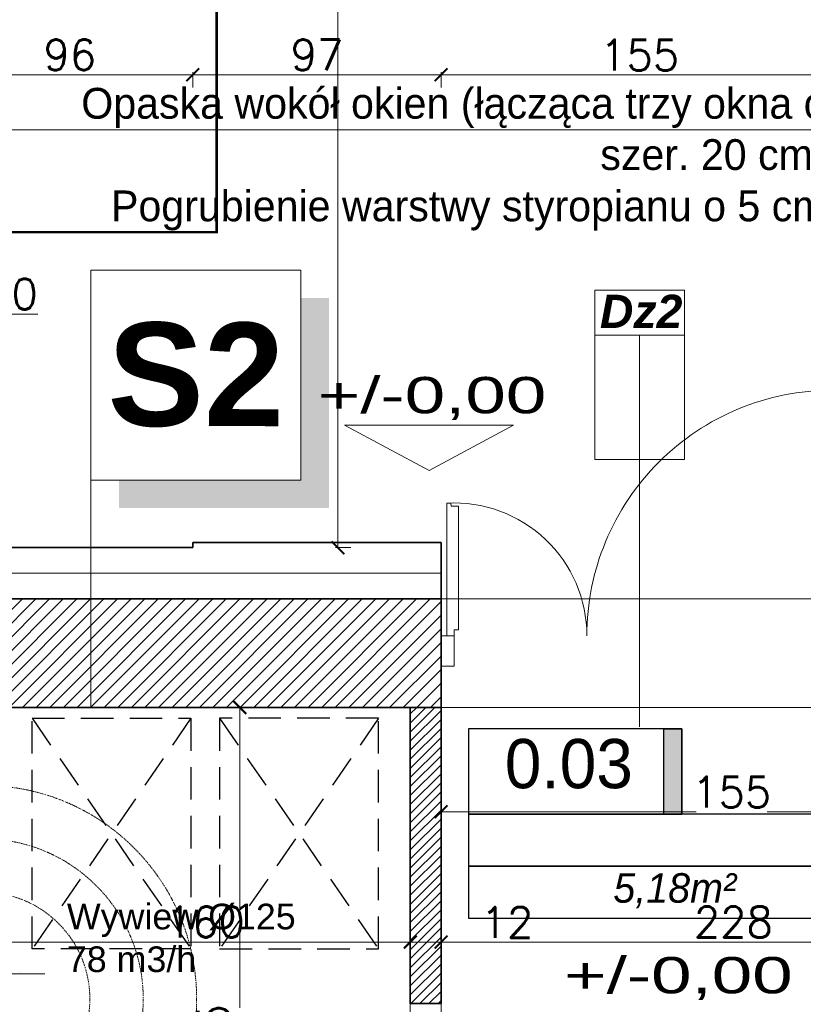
# Model space of a CAD drawing. Header units: millimetres. Extents: x -740 to 33545, y -26688 to 22494.
# Tile 154 of 256: x 10690 to 10996, y 10676 to 11060. Entities that reach past the tile are written whole.
import ezdxf
from ezdxf.lldxf.tags import DXFTag

# ---------------------------------------------------------------- set-up
doc = ezdxf.new("R2010")
doc.units = ezdxf.units.MM
doc.header["$MEASUREMENT"] = 0
for name, pattern in [('CENTERX2', [101.6, 63.5, -12.7, 12.7, -12.7]), ('DASHDOT', [1, 0.5, -0.25, 0, -0.25]), ('DASHED2', [9.525, 6.35, -3.175]), ('DIVIDE2', [0.625, 0.25, -0.125, 0, -0.125, 0, -0.125])]:
    doc.linetypes.add(name, pattern=pattern)
doc.layers.get('Defpoints').update_dxf_attribs({"color": 252})
for name, color, linetype, lineweight in [('## went', 20, 'DIVIDE2', 15), ('_IS_Wywiew', 1, 'Continuous', 20), ('A_istniejące ściany', 252, 'Continuous', 35), ('A_izolacja', 252, 'Continuous', 9), ('A_l.przerywana', 252, 'ICAD_ISO03W100', 9), ('A_okna wymieniane', 252, 'Continuous', 15), ('A_opisy', 252, 'Continuous', 15), ('A_projektowane sciany', 252, 'Continuous', 35), ('A_ściany projektowane', 252, 'Continuous', 35), ('l.przerywana', 252, 'ICAD_ISO03W100', 5), ('l.wypełnien', 252, 'Continuous', 5), ('linia opisowa', 252, 'Continuous', 9), ('Nowe_820-G Rysunki Obrazki_Nr_pióra__1', 252, 'Continuous', 13), ('Nowe_820-G Rysunki Obrazki_Nr_pióra__23', 252, 'Continuous', 15), ('wymiarowanie', 252, 'Continuous', 9)]:
    doc.layers.add(name, color=color, linetype=linetype, lineweight=lineweight)
doc.layers.add('## went NIEWID', color=51, linetype='DASHDOT', lineweight=15, plot=False)
for name, color, linetype in [('_I_EKO_PODKLAD 3', 252, 'Continuous'), ('_IS_EKO_Opis_Wentylacja', 7, 'CENTERX2'), ('D-opis', 252, 'Continuous'), ('NAWIEW', 5, 'Continuous'), ('tabelki opis', 252, 'Continuous'), ('WYWIEW', 252, 'Continuous')]:
    doc.layers.add(name, color=color, linetype=linetype)
doc.styles.add('Arial', font='arial.ttf')
doc.styles.add('ARIALL', font='GOTHIC.TTF', dxfattribs={"height": 40})
doc.styles.add('PROFILE', font='GOTHIC.TTF', dxfattribs={"width": 0.8})
doc.styles.add('ROMANS', font='romans')
doc.styles.add('styl2', font='simplex.shx')
doc.linetypes.add('BATTING', pattern='A,0.00254,-2.54,[134,ltypeshp.shx,S=2.54,R=0,X=-2.54,Y=0],-5.08,[134,ltypeshp.shx,S=2.54,R=180,X=2.54,Y=0],-2.54', length=10.16254)
tags = doc.linetypes.add('DASH', pattern=[15, 10, -5]).pattern_tags.tags
tags[6:7] = [DXFTag(74, 4), DXFTag(75, 0), DXFTag(340, '0'), DXFTag(46, 0.0), DXFTag(50, 0.0), DXFTag(44, 0.0), DXFTag(45, 0.0)]
tags[4:5] = [DXFTag(74, 4), DXFTag(75, 0), DXFTag(340, '0'), DXFTag(46, 0.0), DXFTag(50, 0.0), DXFTag(44, 0.0), DXFTag(45, 0.0)]
tags = doc.linetypes.add('ICAD_ISO03W100', pattern=[30, 12, -18]).pattern_tags.tags
tags[6:7] = [DXFTag(74, 4), DXFTag(75, 0), DXFTag(340, '0'), DXFTag(46, 1.0), DXFTag(50, 0.0), DXFTag(44, 0.0), DXFTag(45, 0.0)]
tags[4:5] = [DXFTag(74, 4), DXFTag(75, 0), DXFTag(340, '0'), DXFTag(46, 1.0), DXFTag(50, 0.0), DXFTag(44, 0.0), DXFTag(45, 0.0)]
doc.dimstyles.new('Skala 1-50', dxfattribs={"dimtxt": 12, "dimasz": 5, "dimexe": 1, "dimexo": 1, "dimgap": 1.5, "dimtad": 1, "dimdec": 1, "dimrnd": 0.5, "dimtxsty": 'styl2', "dimblk": 'ARCHTICK', "dimcen": 5, "dimadec": 0, "dimazin": 0, "dimtfac": 1, "dimtdec": 1, "dimtmove": 1, "dimatfit": 3, "dimldrblk": 'ARCHTICK', "dimfxl": 0, "dimlwd": -1, "dimlwe": -1, "dimarcsym": 0})

# ---------------------------------------------------------------- blocks, each defined once
blk = doc.blocks.new('_ArchTick')
at = {"color": 0, "linetype": 'ByBlock', "const_width": 0.15}
blk.add_lwpolyline([(-0.5, -0.5), (0.5, 0.5)], dxfattribs=at)
blk = doc.blocks.new('*D1534')
at = {"layer": 'Defpoints', "color": 0}
for p in [(10775.93, 10791.99), (10785.47, 10791.99), (10785.47, 10564.52)]:
    blk.add_point(p, dxfattribs=at)
at = {"layer": 'wymiarowanie', "color": 0}
for p, q in [((10780.93, 10791.99), (10774.93, 10791.99)), ((10775.93, 10791.99), (10775.93, 10674.84)), ((10775.93, 10564.52), (10775.93, 10631.45)), ((10780.93, 10564.52), (10774.93, 10564.52))]:
    blk.add_line(p, q, dxfattribs=at)
at = {"layer": 'wymiarowanie', "color": 0, "xscale": 5, "yscale": 5, "zscale": 5}
for p, rotation in [((10775.93, 10791.99), 90), ((10775.93, 10564.52), 270)]:
    blk.add_blockref('_ArchTick', p, dxfattribs=dict(at, rotation=rotation))
at = {"layer": 'wymiarowanie', "color": 0, "insert": (10767.59, 10653.15), "char_height": 12, "attachment_point": 5, "rotation": 90, "style": 'styl2'}
blk.add_mtext('227,5', dxfattribs=at)
blk = doc.blocks.new('*D1757')
at = {"layer": 'Defpoints', "color": 0}
for p in [(10835.85, 11289.5), (10814.23, 10854.32), (10836.42, 10854.32)]:
    blk.add_point(p, dxfattribs=at)
at = {"layer": 'wymiarowanie', "color": 0}
for p, q in [((10819.23, 11289.5), (10813.23, 11289.5)), ((10814.23, 11289.5), (10814.23, 11109.06)), ((10814.23, 10854.32), (10814.23, 11079.47)), ((10819.23, 10854.32), (10813.23, 10854.32))]:
    blk.add_line(p, q, dxfattribs=at)
at = {"layer": 'wymiarowanie', "color": 0, "xscale": 5, "yscale": 5, "zscale": 5}
for p, rotation in [((10814.23, 11289.5), 90), ((10814.23, 10854.32), 270)]:
    blk.add_blockref('_ArchTick', p, dxfattribs=dict(at, rotation=rotation))
at = {"layer": 'wymiarowanie', "color": 0, "insert": (10806.43, 11094.27), "char_height": 12, "attachment_point": 5, "rotation": 90, "style": 'styl2'}
blk.add_mtext('435', dxfattribs=at)
blk = doc.blocks.new('*D1894')
at = {"layer": 'Defpoints', "color": 0}
for p in [(10661.65, 10945.42), (10641.65, 10859.32), (10661.65, 10859.32)]:
    blk.add_point(p, dxfattribs=at)
at = {"layer": 'wymiarowanie', "color": 0}
for p, q in [((10641.65, 10940.42), (10641.65, 10946.42)), ((10641.65, 10945.42), (10661.65, 10945.42)), ((10661.65, 10940.42), (10661.65, 10946.42)), ((10661.65, 10945.42), (10697.12, 10945.42))]:
    blk.add_line(p, q, dxfattribs=at)
at = {"layer": 'wymiarowanie', "color": 0, "xscale": 5, "yscale": 5, "zscale": 5, "rotation": 180}
blk.add_blockref('_ArchTick', (10641.65, 10945.42), dxfattribs=at)
at = {"layer": 'wymiarowanie', "color": 0, "xscale": 5, "yscale": 5, "zscale": 5}
blk.add_blockref('_ArchTick', (10661.65, 10945.42), dxfattribs=at)
at = {"layer": 'wymiarowanie', "color": 0, "insert": (10686.88, 10953.22), "char_height": 12, "attachment_point": 5, "style": 'styl2'}
blk.add_mtext('20', dxfattribs=at)
blk = doc.blocks.new('*D2119')
at = {"layer": 'Defpoints', "color": 0}
for p in [(10757.63, 11038.75), (10661.65, 10859.32), (10757.63, 10856.32)]:
    blk.add_point(p, dxfattribs=at)
at = {"layer": 'wymiarowanie', "color": 0}
for p, q in [((10661.65, 11033.75), (10661.65, 11039.75)), ((10661.65, 11038.75), (10757.63, 11038.75)), ((10757.63, 11033.75), (10757.63, 11039.75))]:
    blk.add_line(p, q, dxfattribs=at)
at = {"layer": 'wymiarowanie', "color": 0, "xscale": 5, "yscale": 5, "zscale": 5, "rotation": 180}
blk.add_blockref('_ArchTick', (10661.65, 11038.75), dxfattribs=at)
at = {"layer": 'wymiarowanie', "color": 0, "xscale": 5, "yscale": 5, "zscale": 5}
blk.add_blockref('_ArchTick', (10757.63, 11038.75), dxfattribs=at)
at = {"layer": 'wymiarowanie', "color": 0, "insert": (10709.64, 11046.55), "char_height": 12, "attachment_point": 5, "style": 'styl2'}
blk.add_mtext('96', dxfattribs=at)
blk = doc.blocks.new('*D2120')
at = {"layer": 'Defpoints', "color": 0}
for p in [(10854.47, 11038.75), (10757.63, 10856.32), (10854.47, 10856.32)]:
    blk.add_point(p, dxfattribs=at)
at = {"layer": 'wymiarowanie', "color": 0}
for p, q in [((10757.63, 11033.75), (10757.63, 11039.75)), ((10757.63, 11038.75), (10854.47, 11038.75)), ((10854.47, 11033.75), (10854.47, 11039.75))]:
    blk.add_line(p, q, dxfattribs=at)
at = {"layer": 'wymiarowanie', "color": 0, "xscale": 5, "yscale": 5, "zscale": 5, "rotation": 180}
blk.add_blockref('_ArchTick', (10757.63, 11038.75), dxfattribs=at)
at = {"layer": 'wymiarowanie', "color": 0, "xscale": 5, "yscale": 5, "zscale": 5}
blk.add_blockref('_ArchTick', (10854.47, 11038.75), dxfattribs=at)
at = {"layer": 'wymiarowanie', "color": 0, "insert": (10806.05, 11046.55), "char_height": 12, "attachment_point": 5, "style": 'styl2'}
blk.add_mtext('97', dxfattribs=at)
blk = doc.blocks.new('*D2121')
at = {"layer": 'Defpoints', "color": 0}
for p in [(11009.41, 11038.75), (10854.47, 10856.32), (11009.41, 10856.32)]:
    blk.add_point(p, dxfattribs=at)
at = {"layer": 'wymiarowanie', "color": 0}
for p, q in [((10854.47, 11033.75), (10854.47, 11039.75)), ((10854.47, 11038.75), (11009.41, 11038.75)), ((11009.41, 11033.75), (11009.41, 11039.75))]:
    blk.add_line(p, q, dxfattribs=at)
at = {"layer": 'wymiarowanie', "color": 0, "xscale": 5, "yscale": 5, "zscale": 5, "rotation": 180}
blk.add_blockref('_ArchTick', (10854.47, 11038.75), dxfattribs=at)
at = {"layer": 'wymiarowanie', "color": 0, "xscale": 5, "yscale": 5, "zscale": 5}
blk.add_blockref('_ArchTick', (11009.41, 11038.75), dxfattribs=at)
at = {"layer": 'wymiarowanie', "color": 0, "insert": (10931.94, 11046.4), "char_height": 12, "attachment_point": 5, "style": 'styl2'}
blk.add_mtext('155', dxfattribs=at)
blk = doc.blocks.new('*D2238')
at = {"layer": 'Defpoints', "color": 0}
for p in [(10682.47, 10728.04), (10842.47, 10722.7), (10842.47, 10700.5)]:
    blk.add_point(p, dxfattribs=at)
at = {"layer": 'wymiarowanie', "color": 0}
for p, q in [((10682.47, 10705.5), (10682.47, 10699.5)), ((10842.47, 10705.5), (10842.47, 10699.5)), ((10682.47, 10700.5), (10842.47, 10700.5))]:
    blk.add_line(p, q, dxfattribs=at)
at = {"layer": 'wymiarowanie', "color": 0, "xscale": 5, "yscale": 5, "zscale": 5, "rotation": 180}
blk.add_blockref('_ArchTick', (10682.47, 10700.5), dxfattribs=at)
at = {"layer": 'wymiarowanie', "color": 0, "xscale": 5, "yscale": 5, "zscale": 5}
blk.add_blockref('_ArchTick', (10842.47, 10700.5), dxfattribs=at)
at = {"layer": 'wymiarowanie', "color": 0, "insert": (10762.47, 10708.3), "char_height": 12, "attachment_point": 5, "style": 'styl2'}
blk.add_mtext('160', dxfattribs=at)
blk = doc.blocks.new('*D2239')
at = {"layer": 'Defpoints', "color": 0}
for p in [(10842.47, 10722.7), (10854.47, 10724.01), (10854.47, 10700.5)]:
    blk.add_point(p, dxfattribs=at)
at = {"layer": 'wymiarowanie', "color": 0}
for p, q in [((10842.47, 10705.5), (10842.47, 10699.5)), ((10854.47, 10705.5), (10854.47, 10699.5)), ((10842.47, 10700.5), (10854.47, 10700.5)), ((10854.47, 10700.5), (10889.45, 10700.5))]:
    blk.add_line(p, q, dxfattribs=at)
at = {"layer": 'wymiarowanie', "color": 0, "xscale": 5, "yscale": 5, "zscale": 5, "rotation": 180}
blk.add_blockref('_ArchTick', (10842.47, 10700.5), dxfattribs=at)
at = {"layer": 'wymiarowanie', "color": 0, "xscale": 5, "yscale": 5, "zscale": 5}
blk.add_blockref('_ArchTick', (10854.47, 10700.5), dxfattribs=at)
at = {"layer": 'wymiarowanie', "color": 0, "insert": (10880.19, 10708.15), "char_height": 12, "attachment_point": 5, "style": 'styl2'}
blk.add_mtext('12', dxfattribs=at)
blk = doc.blocks.new('*D2240')
at = {"layer": 'Defpoints', "color": 0}
for p in [(10854.47, 10724.01), (11082.53, 10714.16), (11082.53, 10700.5)]:
    blk.add_point(p, dxfattribs=at)
at = {"layer": 'wymiarowanie', "color": 0}
for p, q in [((10854.47, 10705.5), (10854.47, 10699.5)), ((11082.53, 10705.5), (11082.53, 10699.5)), ((10854.47, 10700.5), (11082.53, 10700.5))]:
    blk.add_line(p, q, dxfattribs=at)
at = {"layer": 'wymiarowanie', "color": 0, "xscale": 5, "yscale": 5, "zscale": 5, "rotation": 180}
blk.add_blockref('_ArchTick', (10854.47, 10700.5), dxfattribs=at)
at = {"layer": 'wymiarowanie', "color": 0, "xscale": 5, "yscale": 5, "zscale": 5}
blk.add_blockref('_ArchTick', (11082.53, 10700.5), dxfattribs=at)
at = {"layer": 'wymiarowanie', "color": 0, "insert": (10968.5, 10708.3), "char_height": 12, "attachment_point": 5, "style": 'styl2'}
blk.add_mtext('228', dxfattribs=at)
blk = doc.blocks.new('*D2601')
at = {"layer": 'Defpoints', "color": 0}
for p in [(10854.47, 10791.99), (11009.41, 10791.99), (11009.41, 10751.3)]:
    blk.add_point(p, dxfattribs=at)
at = {"layer": 'wymiarowanie', "color": 0}
for p, q in [((10854.47, 10756.3), (10854.47, 10750.3)), ((11009.41, 10756.3), (11009.41, 10750.3)), ((10854.47, 10751.3), (10954.01, 10751.3)), ((11009.41, 10751.3), (10981.65, 10751.3))]:
    blk.add_line(p, q, dxfattribs=at)
at = {"layer": 'wymiarowanie', "color": 0, "xscale": 5, "yscale": 5, "zscale": 5, "rotation": 180}
blk.add_blockref('_ArchTick', (10854.47, 10751.3), dxfattribs=at)
at = {"layer": 'wymiarowanie', "color": 0, "xscale": 5, "yscale": 5, "zscale": 5}
blk.add_blockref('_ArchTick', (11009.41, 10751.3), dxfattribs=at)
at = {"layer": 'wymiarowanie', "color": 0, "insert": (10967.83, 10758.95), "char_height": 12, "attachment_point": 5, "style": 'styl2'}
blk.add_mtext('155', dxfattribs=at)
blk = doc.blocks.new('FILL_245')
at = {"color": 1, "linetype": 'Continuous', "const_width": 0.018}
blk.add_lwpolyline([(-42321.15, 289.36), (-42313.9, 301.91), (-42308.6, 296.6)], close=True, dxfattribs=at)
blk = doc.blocks.new('FILL_244')
at = {"color": 1, "linetype": 'Continuous', "const_width": 0.018}
blk.add_lwpolyline([(-42321.15, 274.23), (-42308.6, 266.98), (-42313.9, 261.68)], close=True, dxfattribs=at)
blk = doc.blocks.new('FILL_246')
at = {"color": 1, "linetype": 'Continuous', "const_width": 0.018}
blk.add_lwpolyline([(-42336.28, 274.23), (-42348.83, 266.98), (-42343.52, 261.68)], close=True, dxfattribs=at)
blk = doc.blocks.new('FILL_243')
at = {"color": 1, "linetype": 'Continuous', "const_width": 0.018}
blk.add_lwpolyline([(-42336.28, 289.36), (-42343.52, 301.91), (-42348.83, 296.6)], close=True, dxfattribs=at)
blk = doc.blocks.new('A$C06D629D9')
blk.add_point((0, 0))
at = {"color": 3}
blk.add_point((0, 0), dxfattribs=at)
at = {"layer": 'NAWIEW', "color": 1, "linetype": 'Continuous', "const_width": 0.018}
for points in [[(-23.94, 23.94), (-17.46, 17.46)], [(23.94, 23.94), (17.46, 17.46)], [(-14.81, 20.11), (-20.11, 14.81)], [(-14.81, 20.11), (-20.11, 14.81)], [(-7.57, 7.57), (-14.81, 20.11)], [(-7.57, 7.57), (-14.81, 20.11)], [(7.57, 7.57), (14.81, 20.11)], [(7.57, 7.57), (14.81, 20.11)], [(14.81, 20.11), (20.11, 14.81)], [(14.81, 20.11), (20.11, 14.81)], [(-20.11, 14.81), (-7.57, 7.57)], [(20.11, 14.81), (7.57, 7.57)], [(-7.57, -7.57), (-20.11, -14.81)], [(-7.57, -7.57), (-20.11, -14.81)], [(-14.81, -20.11), (-7.57, -7.57)], [(7.57, -7.57), (20.11, -14.81)], [(7.57, -7.57), (20.11, -14.81)], [(14.81, -20.11), (7.57, -7.57)], [(-20.11, -14.81), (-14.81, -20.11)], [(-20.11, -14.81), (-14.81, -20.11)], [(20.11, -14.81), (14.81, -20.11)], [(20.11, -14.81), (14.81, -20.11)], [(-23.94, -23.94), (-17.46, -17.46)], [(23.94, -23.94), (17.46, -17.46)]]:
    blk.add_lwpolyline(points, dxfattribs=at)
at = {"layer": 'WYWIEW', "color": 10, "linetype": 'Continuous', "const_width": 0.018}
for points in [[(-7.57, 7.57), (-7.57, 7.57)], [(7.57, 7.57), (7.57, 7.57)], [(-7.57, -7.57), (-7.57, -7.57)], [(7.57, -7.57), (7.57, -7.57)]]:
    blk.add_lwpolyline(points, dxfattribs=at)
at = {"layer": 'NAWIEW', "extrusion": (0, 0, -1), "zscale": -1}
for name in ['FILL_245', 'FILL_243', 'FILL_244', 'FILL_246']:
    blk.add_blockref(name, (42328.71, -281.79), dxfattribs=at)
blk = doc.blocks.new('heether5')
at = {"layer": '## went', "color": 1}
for radius in [7.45, 5.44]:
    blk.add_circle((341463.05, 163171.59), radius, dxfattribs=at)
at = {"layer": '## went NIEWID'}
for radius in [100, 75, 50]:
    blk.add_circle((341463.05, 163171.59), radius, dxfattribs=at)
at = {"layer": '## went', "xscale": 0.9144000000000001, "yscale": 0.9144000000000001, "zscale": 0.9144000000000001}
blk.add_blockref('A$C06D629D9', (341463.05, 163171.59), dxfattribs=at)

msp = doc.modelspace()

# ---------------------------------------------------------------- hatches: boundary and pattern name
at = {"layer": 'l.wypełnien'}
h = msp.add_hatch(dxfattribs=at)
h.set_pattern_fill('ANSI31', color=256, scale=30, style=0)
h.paths.add_polyline_path([(11009.41, 10808.08), (11009.41, 10791.99), (11103.57, 10791.99), (11103.57, 10816.54), (11178.57, 10816.54), (11178.57, 10791.99), (11191.45, 10791.99), (11191.45, 10834.32), (11169.43, 10834.32), (11169.43, 11134.32), (11169.43, 11331.32), (11249.87, 11331.32), (11249.87, 11346.56), (11249.87, 11358.41), (11249.87, 11374.5), (11169.43, 11374.5), (11126.25, 11374.5), (11126.25, 11134.32), (11126.25, 10834.32), (11009.41, 10834.32), (11009.41, 10819.93)])
h.paths.add_polyline_path([(11404.81, 11374.5), (11404.81, 11331.32), (11602.93, 11331.32), (11602.93, 11374.5)])
h.paths.add_polyline_path([(10316.23, 10791.99), (10406.43, 10791.99), (10425.43, 10791.99), (10444.43, 10791.99), (10463.43, 10791.99), (10488.71, 10791.99), (10488.71, 10808.08), (10488.71, 10819.93), (10488.71, 10834.32), (10316.23, 10834.32)])
h.paths.add_polyline_path([(10717.86, 10791.99), (10854.47, 10791.99), (10854.47, 10834.32), (10717.86, 10834.32)])
h.paths.add_polyline_path([(10643.65, 10834.32), (10643.65, 10819.93), (10643.65, 10808.08), (10643.65, 10791.99), (10717.86, 10791.99), (10717.86, 10834.32)])
h.paths.add_polyline_path([(11757.87, 11374.5), (11757.87, 11331.32), (11799.42, 11331.32), (11799.42, 11374.5)])
h.paths.add_polyline_path([(10280.43, 10834.32), (10280.43, 10791.99), (10316.23, 10791.99), (10316.23, 10834.32)])
h = msp.add_hatch(dxfattribs=at)
h.set_pattern_fill('ANSI31', color=256, scale=20, style=0)
h.paths.add_polyline_path([(10646.19, 10552.52), (10646.19, 10564.52), (10842.47, 10564.52), (10842.47, 10574.52), (10854.47, 10574.52), (10854.47, 10564.52), (11082.39, 10564.52), (11082.53, 10574.58), (11094.39, 10574.58), (11094.39, 10552.52), (10854.92, 10552.52)])
h.paths.add_polyline_path([(10842.47, 10676.52), (10854.47, 10676.52), (10854.47, 10791.99), (10842.47, 10791.99)])
h.paths.add_polyline_path([(10670.47, 10696.99), (10682.47, 10696.99), (10682.47, 10791.99), (10670.47, 10791.99)])
h.paths.add_polyline_path([(11082.39, 10729.46), (11094.39, 10729.46), (11094.39, 10791.99), (11082.39, 10791.99)])
at = {"layer": 'linia opisowa'}
msp.add_hatch(color=256, dxfattribs=at).paths.add_polyline_path([(10810.72, 10951.66), (10799.8, 10951.66), (10799.8, 10880.65), (10728.79, 10880.65), (10728.79, 10869.73), (10810.72, 10869.73)])
at = {"layer": 'tabelki opis'}
msp.add_hatch(color=256, dxfattribs=at).paths.add_polyline_path([(10948.35, 10750.38), (10948.35, 10783.65), (10941.39, 10783.65), (10941.39, 10750.38)])

# ---------------------------------------------------------------- linework, layer by layer
at = {"layer": '_I_EKO_PODKLAD 3', "linetype": 'DASHED2', "ltscale": 2}
for p, q in [((10756.91, 10787.78), (10694.91, 10697.78)), ((10694.91, 10787.78), (10756.91, 10697.78)), ((10756.91, 10787.78), (10694.91, 10697.78)), ((10768.08, 10787.78), (10830.08, 10697.78)), ((10830.08, 10787.78), (10768.08, 10697.78)), ((10768.08, 10787.78), (10830.08, 10697.78))]:
    msp.add_line(p, q, dxfattribs=at)
for points in [[(10756.91, 10787.78), (10756.91, 10697.78), (10694.91, 10697.78), (10694.91, 10787.78)], [(10756.91, 10787.78), (10756.91, 10697.78), (10694.91, 10697.78), (10694.91, 10787.78)], [(10768.08, 10787.78), (10768.08, 10697.78), (10830.08, 10697.78), (10830.08, 10787.78)], [(10768.08, 10787.78), (10768.08, 10697.78), (10830.08, 10697.78), (10830.08, 10787.78)]]:
    msp.add_lwpolyline(points, close=True, dxfattribs=at)
at = {"layer": 'A_istniejące ściany'}
for points in [[(10854.47, 10834.32), (10643.65, 10834.32)], [(10854.47, 10791.99), (10854.47, 10834.32)], [(10854.47, 10808.08), (10854.47, 10791.99)], [(10854.47, 10791.99), (10643.65, 10791.99)]]:
    msp.add_lwpolyline(points, dxfattribs=at)
at = {"layer": 'A_izolacja', "lineweight": 35}
for p, q in [((10757.63, 10856.32), (10757.63, 10854.32)), ((10854.47, 10834.32), (10854.47, 10856.32))]:
    msp.add_line(p, q, dxfattribs=at)
for points in [[(10854.47, 10856.32), (10757.63, 10856.32)], [(10757.63, 10854.32), (10661.65, 10854.32)]]:
    msp.add_lwpolyline(points, dxfattribs=at)
at = {"layer": 'A_izolacja', "linetype": 'BATTING', "ltscale": 0.1}
msp.add_lwpolyline([(10854.47, 10844.32), (10641.65, 10844.32)], dxfattribs=at)
at = {"layer": 'A_l.przerywana', "ltscale": 0.3}
for points in [[(10854.47, 10834.32), (11009.41, 10834.32)], [(11009.41, 10791.99), (10854.47, 10791.99)], [(11009.41, 10791.99), (10854.47, 10791.99)], [(10842.47, 10676.52), (10854.47, 10676.52)]]:
    msp.add_lwpolyline(points, dxfattribs=at)
at = {"layer": 'A_okna wymieniane', "lineweight": 9}
msp.add_lwpolyline([(10859.55, 10819.93), (10856.77, 10819.93), (10856.77, 10871.65), (10858.27, 10871.64), (10858.45, 10870.49), (10861.29, 10870.49), (10861.29, 10822.23), (10859.55, 10822.23), (10859.55, 10819.93)], dxfattribs=at)
at = {"layer": 'A_okna wymieniane', "linetype": 'Continuous', "lineweight": 15}
for points in [[(10859.55, 10819.93), (10854.47, 10819.93)], [(10859.55, 10808.08), (10859.55, 10819.93)], [(10859.55, 10814.85), (10859.55, 10812.31)], [(10854.47, 10808.08), (10859.55, 10808.08)]]:
    msp.add_lwpolyline(points, dxfattribs=at)
at = {"layer": 'A_okna wymieniane', "linetype": 'ICAD_ISO03W100', "lineweight": 13, "ltscale": 0.3}
msp.add_arc((11007.12, 10819.93), 95.77, 89.9469, 179.9997, dxfattribs=at)
at = {"layer": 'A_okna wymieniane', "linetype": 'ICAD_ISO03W100', "ltscale": 0.3}
msp.add_arc((10859.55, 10819.93), 51.8, 0.0007, 93.0821, dxfattribs=at)
at = {"layer": 'A_opisy'}
msp.add_line((10931.94, 10888.71), (10931.94, 10784.45), dxfattribs=at)
at = {"layer": 'A_opisy', "ltscale": 0.3}
for points in [[(10949.47, 10954.67), (10949.47, 10937.15), (10914.41, 10937.15), (10914.41, 10954.67)], [(10914.41, 10888.71), (10914.41, 10937.15), (10931.94, 10937.15), (10931.94, 10888.71)], [(10931.94, 10888.71), (10931.94, 10937.15), (10949.47, 10937.15), (10949.47, 10888.71)]]:
    msp.add_lwpolyline(points, close=True, dxfattribs=at)
at = {"layer": 'A_projektowane sciany'}
msp.add_line((10842.47, 10676.52), (10854.47, 10676.52), dxfattribs=at)
at = {"layer": 'A_ściany projektowane'}
for p, q in [((10842.47, 10791.99), (10842.47, 10676.52)), ((10854.47, 10791.99), (10854.47, 10676.52))]:
    msp.add_line(p, q, dxfattribs=at)
at = {"layer": 'D-opis', "linetype": 'DASH', "ltscale": 2.5}
msp.add_line((10316.23, 10977.35), (10766.95, 10977.35), dxfattribs=at)
at = {"layer": 'l.przerywana', "ltscale": 0.3}
msp.add_lwpolyline([(10842.47, 10676.52), (10854.47, 10676.52), (10854.47, 10574.52), (10842.47, 10574.52)], close=True, dxfattribs=at)
at = {"layer": 'linia opisowa'}
for points in [[(10717.86, 10880.65), (10799.8, 10880.65), (10799.8, 10962.59), (10717.86, 10962.59), (10717.86, 10880.65)], [(10717.86, 10931.91), (10717.86, 10791.99)]]:
    msp.add_lwpolyline(points, dxfattribs=at)
at = {"layer": 'Nowe_820-G Rysunki Obrazki_Nr_pióra__1', "linetype": 'Continuous', "lineweight": 13}
msp.add_lwpolyline([(10854.47, 10834.32), (10854.47, 10819.93)], dxfattribs=at)
at = {"layer": 'Nowe_820-G Rysunki Obrazki_Nr_pióra__23', "linetype": 'Continuous', "lineweight": 15}
for points in [[(10854.47, 10819.93), (10854.47, 10808.08)], [(10854.47, 10819.93), (10854.47, 10808.08)], [(10643.65, 10791.99), (10854.47, 10791.99)]]:
    msp.add_lwpolyline(points, dxfattribs=at)
at = {"layer": 'tabelki opis'}
for points in [[(10948.35, 10783.65), (10865.19, 10783.65), (10865.19, 10750.38), (10948.35, 10750.38), (10948.35, 10783.65)], [(10865.19, 10730.11), (11029.93, 10730.11), (11029.93, 10750.38), (10865.19, 10750.38), (10865.19, 10730.11)], [(10865.19, 10709.83), (11029.93, 10709.83), (11029.93, 10730.11), (10865.19, 10730.11), (10865.19, 10709.83)]]:
    msp.add_lwpolyline(points, dxfattribs=at)
msp.add_lwpolyline([(10948.35, 10750.38), (10941.39, 10750.38), (10941.39, 10783.65), (10948.35, 10783.65)], close=True, dxfattribs=at)
at = {"layer": 'wymiarowanie'}
for p, q in [((11014.78, 11017.27), (10654.04, 11017.27)), ((10619.98, 10688.03), (10699.87, 10688.03))]:
    msp.add_line(p, q, dxfattribs=at)
at = {"layer": 'wymiarowanie', "linetype": 'DASH', "ltscale": 2.5, "const_width": 1}
msp.add_lwpolyline([(10316.23, 10977.35), (10766.95, 10977.35), (10766.95, 11578.73)], dxfattribs=at)
at = {"layer": 'wymiarowanie', "linetype": 'ByBlock'}
msp.add_lwpolyline([(10849.78, 10884.39), (10882.74, 10902.12), (10816.83, 10902.12)], close=True, dxfattribs=at)

# ---------------------------------------------------------------- block references
at = {"layer": '_IS_Wywiew', "xscale": 0.833333, "yscale": 0.833333, "zscale": 0.833333}
msp.add_blockref('heether5', (-273876.65, -125298.01), dxfattribs=at)

# ---------------------------------------------------------------- texts
at = {"layer": '_IS_EKO_Opis_Wentylacja', "insert": (10708.49, 10715.45), "char_height": 10, "width": 108.1234, "attachment_point": 1, "style": 'Arial'}
msp.add_mtext('Wywiew %%C125\\P78 m3/h', dxfattribs=at)
at = {"layer": 'A_opisy', "ltscale": 0.3, "insert": (10916.43, 10952.94), "char_height": 12.96, "width": 109.7533, "attachment_point": 1, "rotation": 0, "style": 'ARIALL'}
msp.add_mtext('{\\fArial|b1|i1|c238|p34;Dz2}', dxfattribs=at)
at = {"layer": 'linia opisowa', "insert": (10758.83, 10921.62), "char_height": 40.3278, "width": 2301.0392, "attachment_point": 5, "rotation": 359.8931}
msp.add_mtext('{\\fArial|b1|i0|c238|p34;S2}', dxfattribs=at)
at = {"layer": 'tabelki opis', "attachment_point": 1}
for s, insert, char_height, width in [('{\\fCentury Gothic|b0|i0|c238|p34;0.03}', (10879.34, 10779.69), 19.2, 56.7), ('{\\fCentury Gothic|b0|i1|c238|p34;5,18m²}', (10921.66, 10727.35), 11.52, 68.7387)]:
    msp.add_mtext(s, dxfattribs=dict(at, insert=insert, char_height=char_height, width=width))
at = {"layer": 'wymiarowanie', "style": 'PROFILE', "width": 1.5}
for p in [(10806.37, 10906.72), (10902.5, 10680.49)]:
    msp.add_text('+/-0,00', height=14.149, dxfattribs=at).set_placement(p)
at = {"layer": 'wymiarowanie', "linetype": 'Continuous', "insert": (11004.87, 11033.62), "char_height": 12, "width": 327.6277, "attachment_point": 3, "style": 'ROMANS'}
msp.add_mtext('{\\fCentury Gothic|b0|i0|c238|p0;Opaska wokół okien (łącząca trzy okna }{\\fCentury Gothic|b0|i0|c238|p0;o szer. 20 cm)}\\P{\\fCentury Gothic|b0|i0|c238|p0;Pogrubienie warstwy styropianu o 5 cm }', dxfattribs=at)
at = {"layer": 'wymiarowanie', "insert": (5416.61, 10685.24), "char_height": 12, "width": 621.5287, "attachment_point": 1}
msp.add_mtext('\\pi202.60874;{\\fCentury Gothic|b0|i0|c238|p34;Pokrycie dachowe projektowana blachodachówka}\\P\\pi470.78474;{\\fCentury Gothic|b0|i0|c238|p34;w kolorze RAL 7016}', dxfattribs=at)

# ---------------------------------------------------------------- dimensions: what is measured, and where the dimension line sits
at = {"layer": 'wymiarowanie'}
for base, p1, p2, picture, middle in [((10814.23, 10854.32), (10835.85, 11289.5), (10836.42, 10854.32), '*D1757', (10814.23, 11094.27)), ((10775.93, 10791.99), (10785.47, 10564.52), (10785.47, 10791.99), '*D1534', (10775.93, 10653.15))]:
    dim = msp.add_linear_dim(base=base, p1=p1, p2=p2, angle=90, dimstyle='Skala 1-50', dxfattribs=at)
    dim.commit()
    dim.dimension.update_dxf_attribs({"geometry": picture, "text_midpoint": middle, "dimtype": 160})
for base, p1, p2, picture, middle in [((10757.63, 11038.75), (10661.65, 10859.32), (10757.63, 10856.32), '*D2119', (10709.64, 11046.55)), ((10854.47, 11038.75), (10757.63, 10856.32), (10854.47, 10856.32), '*D2120', (10806.05, 11046.55)), ((11009.41, 11038.75), (10854.47, 10856.32), (11009.41, 10856.32), '*D2121', (10931.94, 11046.4)), ((10842.47, 10700.5), (10682.47, 10728.04), (10842.47, 10722.7), '*D2238', (10762.47, 10708.3)), ((11082.53, 10700.5), (10854.47, 10724.01), (11082.53, 10714.16), '*D2240', (10968.5, 10708.3))]:
    dim = msp.add_linear_dim(base=base, p1=p1, p2=p2, dimstyle='Skala 1-50', dxfattribs=at)
    dim.commit()
    dim.dimension.update_dxf_attribs({"geometry": picture, "text_midpoint": middle})
for base, p1, p2, picture, middle in [((10661.65, 10945.42), (10641.65, 10859.32), (10661.65, 10859.32), '*D1894', (10686.88, 10945.42)), ((11009.41, 10751.3), (10854.47, 10791.99), (11009.41, 10791.99), '*D2601', (10967.83, 10751.3)), ((10854.47, 10700.5), (10842.47, 10722.7), (10854.47, 10724.01), '*D2239', (10880.19, 10700.5))]:
    dim = msp.add_linear_dim(base=base, p1=p1, p2=p2, dimstyle='Skala 1-50', dxfattribs=at)
    dim.commit()
    dim.dimension.update_dxf_attribs({"geometry": picture, "text_midpoint": middle, "dimtype": 160})

doc.saveas('drawing.dxf')
